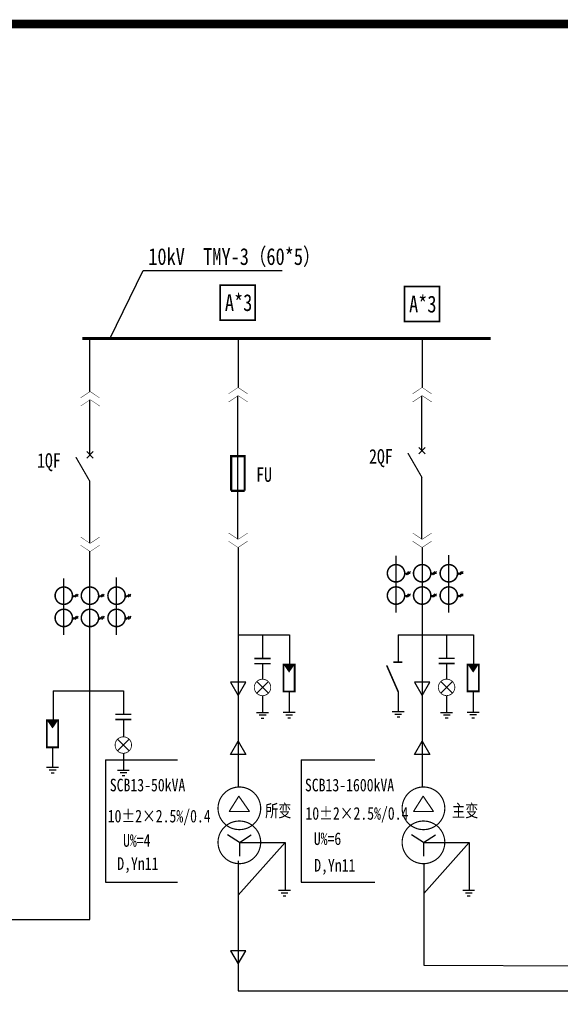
# Model space of a CAD drawing. Header units: millimetres. Extents: x 99955 to 321880, y 78800 to 170196.
# Tile 4 of 26: x 132834 to 139112, y 111994 to 123429. Entities that reach past the tile are written whole.
import ezdxf

# ---------------------------------------------------------------- set-up
doc = ezdxf.new("R2010")
doc.units = ezdxf.units.MM
doc.layers.add('A', color=3, linetype='Continuous', lineweight=13)
for name, color, linetype in [('EBL', 3, 'Continuous'), ('MID', 7, 'Continuous'), ('SD0', 3, 'Continuous')]:
    doc.layers.add(name, color=color, linetype=linetype)

# ---------------------------------------------------------------- blocks, each defined once
blk = doc.blocks.new('XTK')
at = {"lineweight": 0, "const_width": 1}
blk.add_lwpolyline([(26936.62432931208, 39358.98909710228), (27326.62432931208, 39358.98909710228), (27326.62432931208, 39071.98909710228), (26936.62432931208, 39071.98909710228)], close=True, dxfattribs=at)
blk = doc.blocks.new('2', base_point=(88.4860609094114, 50.5026296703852))
at = {"layer": 'A'}
for p, q in [((88.4860609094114, 50.5026296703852), (87.51152024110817, 48.27451777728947)), ((89.87719911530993, 48.27451777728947), (88.4860609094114, 50.5026296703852)), ((87.51152024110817, 48.27451777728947), (89.87719911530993, 48.27451777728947))]:
    blk.add_line(p, q, dxfattribs=at)

msp = doc.modelspace()

# ---------------------------------------------------------------- linework, layer by layer
for p, q in [((133878.9966192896, 119722.2732768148), (134268.2818634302, 120514.8975126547)), ((134268.2818634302, 120514.8975126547), (135881.8220929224, 120514.8975126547)), ((133829.9992171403, 114831.7629999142), (133829.9992171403, 113411.1112054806)), ((136104.0852063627, 114831.7629999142), (136104.0852063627, 113411.1112054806)), ((135915.5135575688, 113875.3489154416), (135370.6100077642, 113261.0344696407)), ((135384.8736015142, 113875.3489154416), (135915.5135575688, 113875.3489154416)), ((135915.5135575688, 113875.3489154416), (135915.5135575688, 113318.6397357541)), ((137522.8797050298, 113875.3489154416), (138053.5195585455, 113875.3489154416)), ((138053.5195585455, 113875.3489154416), (137528.1666190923, 113283.0704217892)), ((138053.5195585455, 113875.3489154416), (138053.5195585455, 113318.6397357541))]:
    msp.add_line(p, q)
at = {"color": 3}
for p, q in [((133650, 119109.4516428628), (133650, 119720)), ((135369.7923612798, 119730), (135369.7923612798, 119158.0277045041)), ((137507.7984647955, 119740), (137507.7984647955, 119158.0277045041)), ((135368.2843211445, 118421.8704398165), (135368.2843211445, 119061.8334005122)), ((137505.4835463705, 118421.8704398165), (137505.4835463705, 119061.8334005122)), ((133650, 118374.8451274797), (133650, 119014.8080881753)), ((135368.2843211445, 117395.2630774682), (135368.2843211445, 118421.8704398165)), ((133650, 117348.2377651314), (133650, 118065.6940680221)), ((137505.4835463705, 117395.2630774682), (137505.4835463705, 118112.719380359)), ((133650, 112980), (133650, 117253.5944253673)), ((135370.6100077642, 117299.0617039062), (135370.6100077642, 114517.7927997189)), ((137507.8092329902, 117299.0617039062), (137508.6159062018, 114517.7927997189)), ((137817.1768544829, 116545.2692378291), (137817.1768544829, 117210.5230127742)), ((137204.1573232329, 116545.2692378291), (137204.1573232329, 117200.8023096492)), ((137304.9019521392, 117000.002627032), (137369.6656240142, 117000.002627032)), ((137350.2242177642, 117019.2927881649), (137316.1863759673, 116980.7175928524)), ((137370.9166005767, 117019.2927881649), (137336.8736318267, 116980.7175928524)), ((137608.6380361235, 117000.002627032), (137673.4017079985, 117000.002627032)), ((137653.9500478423, 117019.2927881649), (137619.9224599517, 116980.7175928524)), ((137674.6578115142, 117019.2927881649), (137640.6199697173, 116980.7175928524)), ((137917.9214833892, 117000.002627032), (137982.6902822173, 117000.002627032)), ((137963.2334951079, 117019.2927881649), (137929.2059072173, 116980.7175928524)), ((137983.9361318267, 117019.2927881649), (137949.9034169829, 116980.7175928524)), ((133346.2613525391, 116285.2640473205), (133346.2613525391, 116940.7971191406)), ((133959.2808837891, 116285.2640473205), (133959.2808837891, 116950.5178222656)), ((133492.3282470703, 116759.2875976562), (133458.2904052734, 116720.7124023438)), ((133513.0206298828, 116759.2875976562), (133478.9776611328, 116720.7124023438)), ((133796.0540771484, 116759.2875976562), (133762.0264892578, 116720.7124023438)), ((133816.7618408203, 116759.2875976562), (133782.7239990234, 116720.7124023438)), ((134105.3375244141, 116759.2875976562), (134071.3099365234, 116720.7124023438)), ((134126.0401611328, 116759.2875976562), (134092.0074462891, 116720.7124023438)), ((137350.2242177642, 116760.7972940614), (137316.1863759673, 116722.2220987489)), ((137370.9166005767, 116760.7972940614), (137336.8736318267, 116722.2220987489)), ((137653.9500478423, 116760.7972940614), (137619.9224599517, 116722.2220987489)), ((137674.6578115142, 116760.7972940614), (137640.6199697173, 116722.2220987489)), ((137963.2334951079, 116760.7972940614), (137929.2059072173, 116722.2220987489)), ((137983.9361318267, 116760.7972940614), (137949.9034169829, 116722.2220987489)), ((133447.0059814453, 116739.9974365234), (133511.7696533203, 116739.9974365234)), ((133750.7420654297, 116739.9974365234), (133815.5057373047, 116739.9974365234)), ((134060.0255126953, 116739.9974365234), (134124.7943115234, 116739.9974365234)), ((137304.9019521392, 116741.5071329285), (137369.6656240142, 116741.5071329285)), ((137608.6380361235, 116741.5071329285), (137673.4017079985, 116741.5071329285)), ((137917.9214833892, 116741.5071329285), (137982.6902822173, 116741.5071329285)), ((133447.0059814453, 116481.5019424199), (133511.7696533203, 116481.5019424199)), ((133492.3282470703, 116500.7921035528), (133458.2904052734, 116462.2169082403)), ((133513.0206298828, 116500.7921035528), (133478.9776611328, 116462.2169082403)), ((133750.7420654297, 116481.5019424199), (133815.5057373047, 116481.5019424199)), ((133796.0540771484, 116500.7921035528), (133762.0264892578, 116462.2169082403)), ((133816.7618408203, 116500.7921035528), (133782.7239990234, 116462.2169082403)), ((134060.0255126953, 116481.5019424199), (134124.7943115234, 116481.5019424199)), ((134105.3375244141, 116500.7921035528), (134071.3099365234, 116462.2169082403)), ((134126.0401611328, 116500.7921035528), (134092.0074462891, 116462.2169082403)), ((135370.6100077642, 116283.4602899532), (135968.1535233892, 116283.4602899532)), ((135654.0743241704, 116283.4602899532), (135654.0743241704, 116011.1475067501)), ((135968.1535233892, 116283.4602899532), (135968.1535233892, 115940.8101190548)), ((137229.1631179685, 116284.0802439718), (138105.6471316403, 116284.0802439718)), ((137229.1631179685, 116284.0802439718), (137229.1631179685, 115968.0061985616)), ((137791.5679324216, 116284.0802439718), (137791.5679324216, 116011.7674607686)), ((138105.6471316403, 116284.0802439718), (138105.6471316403, 115941.4300730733)), ((135654.0743241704, 115950.7679950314), (135654.0743241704, 115855.0153778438)), ((137791.5679324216, 115951.3879490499), (137791.5679324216, 115855.6353318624)), ((135654.0743241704, 115855.0153778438), (135654.0743241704, 115770.0600213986)), ((137791.5679324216, 115855.6353318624), (137791.5679324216, 115770.6799754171)), ((135586.5492753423, 115742.0940301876), (135721.5992704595, 115607.0386005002)), ((135586.5492753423, 115607.0386005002), (135721.5992704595, 115742.0940301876)), ((137724.0428835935, 115742.7139842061), (137859.0928787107, 115607.6585545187)), ((137724.0428835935, 115607.6585545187), (137859.0928787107, 115742.7139842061)), ((133221.2279593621, 115633.8858311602), (134037.6704300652, 115633.8858311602)), ((133221.2279593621, 115633.8858311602), (133221.2279593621, 115291.9277989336)), ((134037.6704300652, 115633.8858311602), (134037.6704300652, 115361.5784825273)), ((135962.4960331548, 115628.0662347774), (135962.4960331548, 115387.6709393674)), ((137229.1631179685, 115625.4813816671), (137229.1631179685, 115395.2510911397)), ((138099.989641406, 115628.686188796), (138099.989641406, 115388.2908933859)), ((135654.0743241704, 115579.0726092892), (135654.0743241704, 115384.5151971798)), ((137791.5679324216, 115579.6925633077), (137791.5679324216, 115385.1351511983)), ((135585.0068827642, 115384.5151971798), (135723.1417655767, 115384.5151971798)), ((135893.4339237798, 115387.6709393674), (136031.5634745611, 115387.6709393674)), ((137160.0956765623, 115395.2510911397), (137298.2305593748, 115395.2510911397)), ((137722.5004910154, 115385.1351511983), (137860.6353738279, 115385.1351511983)), ((138030.927532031, 115388.2908933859), (138169.0570828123, 115388.2908933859)), ((134037.6704300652, 115301.1934849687), (134037.6704300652, 115185.7377305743)), ((135616.1940360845, 115354.4235199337), (135694.4236503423, 115354.4235199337)), ((135638.6659843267, 115319.2738983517), (135671.0467948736, 115319.2738983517)), ((135924.6156425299, 115357.5847479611), (136002.8562284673, 115357.5847479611)), ((135947.0985624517, 115322.4296918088), (135979.468503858, 115322.4296918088)), ((137191.2828298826, 115365.1648997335), (137269.523313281, 115365.1648997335)), ((137216.3055398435, 115331.0344651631), (137248.6754812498, 115331.0344651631)), ((137753.6876443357, 115355.0434739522), (137831.9172585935, 115355.0434739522)), ((137776.1595925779, 115319.8938523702), (137808.5404031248, 115319.8938523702)), ((138062.109250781, 115358.2047019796), (138140.3498367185, 115358.2047019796)), ((138084.5921707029, 115323.0496458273), (138116.9621121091, 115323.0496458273)), ((134037.6704300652, 115185.7377305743), (134037.6704300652, 115100.7878086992)), ((133970.1454837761, 115072.8163316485), (134105.1954788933, 114937.7663878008)), ((133970.1454837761, 114937.7663878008), (134105.1954788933, 115072.8163316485)), ((133215.5813382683, 114979.1894004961), (133215.5813382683, 114748.4086290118)), ((134037.6704300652, 114909.7949107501), (134037.6704300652, 114715.2374986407)), ((133146.513896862, 114748.4086290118), (133284.6488822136, 114748.4086290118)), ((133177.7011527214, 114718.3115171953), (133255.9306644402, 114718.3115171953)), ((133968.6029886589, 114715.2374986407), (134106.7378714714, 114715.2374986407)), ((133200.1732035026, 114683.1673814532), (133232.5540140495, 114683.1673814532)), ((133999.7902445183, 114685.1458726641), (134078.019756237, 114685.1458726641)), ((134022.2731644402, 114650.0016856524), (134054.6430033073, 114650.0016856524)), ((135369.9984879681, 113660.0700374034), (135369.9984879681, 112479.9989606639)), ((137528.1666190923, 113629.1489349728), (137528.1666190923, 112449.0778582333)), ((131578.6446480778, 112980), (133650, 112980)), ((135370, 112470), (135370, 112150)), ((137528.1666190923, 112449.0778582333), (139620.4975438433, 112439.0781343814)), ((135370, 112150), (153518.7465075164, 112150))]:
    msp.add_line(p, q, dxfattribs=at)
at = {"color": 0}
for p, q in [((135384.8736015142, 113875.3489154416), (135246.0986698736, 113961.25111759)), ((135384.8736015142, 113875.3489154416), (135523.6486356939, 113961.2510663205)), ((137522.8797050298, 113875.3489154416), (137384.1046708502, 113961.2510663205)), ((137522.8797050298, 113875.348864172), (137661.6546366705, 113961.2510150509)), ((135384.8736015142, 113875.3489154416), (135384.8736015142, 113714.3539227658)), ((137522.8797050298, 113875.3489154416), (137522.8797050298, 113714.3538714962))]:
    msp.add_line(p, q, dxfattribs=at)
at = {"const_width": 20.33822248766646}
for points in [[(135162.9811212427, 120347.3195121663), (135569.7443536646, 120347.3195121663), (135569.7443536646, 119940.5562797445), (135162.9811212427, 119940.5562797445)], [(137301.810203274, 120330.1889262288), (137708.5734356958, 120330.1889262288), (137708.5734356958, 119923.425693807), (137301.810203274, 119923.425693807)]]:
    msp.add_lwpolyline(points, close=True, dxfattribs=at)
at = {"color": 3}
for points, const_width in [([(135446.8960765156, 117957.7339385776), (135446.8960765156, 118360), (135289.6725657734, 118360), (135289.6725657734, 117957.7339385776)], 25.03000195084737), ([(135289.6725657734, 117957.7339385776), (135446.8960765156, 117957.7339385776)], 25.03000195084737), ([(135560.403660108, 116011.1475067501), (135747.7447831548, 116011.1475067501)], 18.18979797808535), ([(135560.403660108, 115950.7679950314), (135747.7447831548, 115950.7679950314)], 18.18979797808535), ([(137172.8714285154, 115968.0061985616), (137276.9631374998, 115968.0061985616)], 18.18979797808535), ([(137697.8972683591, 116011.7674607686), (137885.238391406, 116011.7674607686)], 18.18979797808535), ([(137697.8972683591, 115951.3879490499), (137885.238391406, 115951.3879490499)], 18.18979797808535), ([(137229.1631179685, 115625.4813816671), (137095.8408035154, 115930.2240403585)], 18.18979797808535), ([(133943.9999710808, 115361.5784825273), (134131.3409915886, 115361.5784825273)], 18.18979797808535), ([(133943.9999710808, 115301.1934849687), (134131.3409915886, 115301.1934849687)], 18.18979797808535)]:
    msp.add_lwpolyline(points, dxfattribs=dict(at, const_width=const_width))
for points, const_width in [([(137103.4075673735, 117000.0051905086, 1), (137304.9019521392, 117000.0051905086, 1)], 17.52100136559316), ([(137103.4075673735, 117000.0051905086, 1), (137304.9019521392, 117000.0051905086, 1)], 8.76050068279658), ([(137407.1539052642, 117000.0051905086, 1), (137608.6380361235, 117000.0051905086, 1)], 17.52100136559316), ([(137407.1539052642, 117000.0051905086, 1), (137608.6380361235, 117000.0051905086, 1)], 8.76050068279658), ([(137716.4270986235, 117000.0051905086, 1), (137917.9214833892, 117000.0051905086, 1)], 17.52100136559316), ([(137716.4270986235, 117000.0051905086, 1), (137917.9214833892, 117000.0051905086, 1)], 8.76050068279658), ([(133245.5115966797, 116740, 1), (133447.0059814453, 116740, 1)], 17.52100136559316), ([(133245.5115966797, 116740, 1), (133447.0059814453, 116740, 1)], 8.76050068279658), ([(133549.2579345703, 116740, 1), (133750.7420654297, 116740, 1)], 17.52100136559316), ([(133549.2579345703, 116740, 1), (133750.7420654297, 116740, 1)], 8.76050068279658), ([(133858.5311279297, 116740, 1), (134060.0255126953, 116740, 1)], 17.52100136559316), ([(133858.5311279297, 116740, 1), (134060.0255126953, 116740, 1)], 8.76050068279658), ([(137103.4075673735, 116741.5122598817, 1), (137304.9019521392, 116741.5122598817, 1)], 17.52100136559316), ([(137103.4075673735, 116741.5122598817, 1), (137304.9019521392, 116741.5122598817, 1)], 8.76050068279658), ([(137407.1539052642, 116741.5122598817, 1), (137608.6380361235, 116741.5122598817, 1)], 17.52100136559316), ([(137407.1539052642, 116741.5122598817, 1), (137608.6380361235, 116741.5122598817, 1)], 8.76050068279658), ([(137716.4270986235, 116741.5122598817, 1), (137917.9214833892, 116741.5122598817, 1)], 17.52100136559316), ([(137716.4270986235, 116741.5122598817, 1), (137917.9214833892, 116741.5122598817, 1)], 8.76050068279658), ([(133245.5115966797, 116481.5070693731, 1), (133447.0059814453, 116481.5070693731, 1)], 17.52100136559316), ([(133245.5115966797, 116481.5070693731, 1), (133447.0059814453, 116481.5070693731, 1)], 8.76050068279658), ([(133549.2579345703, 116481.5070693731, 1), (133750.7420654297, 116481.5070693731, 1)], 17.52100136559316), ([(133549.2579345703, 116481.5070693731, 1), (133750.7420654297, 116481.5070693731, 1)], 8.76050068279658), ([(133858.5311279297, 116481.5070693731, 1), (134060.0255126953, 116481.5070693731, 1)], 17.52100136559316), ([(133858.5311279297, 116481.5070693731, 1), (134060.0255126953, 116481.5070693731, 1)], 8.76050068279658), ([(135586.5492753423, 115607.0386005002, 0.9999999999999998), (135721.5992704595, 115742.0940301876, 0.9999999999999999)], 9.094898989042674), ([(137724.0428835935, 115607.6585545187, 0.9999999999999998), (137859.0928787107, 115742.7139842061, 0.9999999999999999)], 9.094898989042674), ([(133970.1454837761, 114937.7663878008, 0.9999999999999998), (134105.1954788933, 115072.8163316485, 0.9999999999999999)], 9.094898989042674)]:
    msp.add_lwpolyline(points, format="xyb", close=True, dxfattribs=dict(at, const_width=const_width))
at = {"color": 3, "const_width": 20.8494414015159}
for points in [[(135897.3474296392, 115940.8101190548), (136027.6555058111, 115940.8101190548), (136027.6555058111, 115628.0662347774), (135897.3474296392, 115628.0662347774)], [(138034.8410378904, 115941.4300730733), (138165.1491140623, 115941.4300730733), (138165.1491140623, 115628.686188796), (138034.8410378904, 115628.686188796)], [(133150.421865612, 115291.9277989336), (133280.7354788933, 115291.9277989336), (133280.7354788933, 114979.1894004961), (133150.421865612, 114979.1894004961)]]:
    msp.add_lwpolyline(points, close=True, dxfattribs=at)
for points in [[(135370.6100077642, 115581.9667743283), (135458.7048026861, 115734.5506927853), (135282.5205448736, 115734.5506927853)], [(137508.1036160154, 115582.5867283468), (137596.1984109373, 115735.1706468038), (137420.0141531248, 115735.1706468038)], [(135370.6100077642, 115048.4490594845), (135458.7048026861, 114895.8706268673), (135282.5205448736, 114895.8706268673)], [(137508.6159062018, 115048.4490594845), (137596.716238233, 114895.8706268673), (137420.5211112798, 114895.8706268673)], [(135370.6100077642, 112463.8131032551), (135458.7048026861, 112616.3970217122), (135282.5205448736, 112616.3970217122)]]:
    msp.add_lwpolyline(points, close=True)
at = {"color": 0}
for points in [[(133829.9992171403, 114831.7629999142), (134666.7443196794, 114831.7629999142)], [(136104.0852063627, 114831.7629999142), (136958.4328821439, 114831.7629999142)], [(133829.9992171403, 113411.1112054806), (134666.7443196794, 113411.1112054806)], [(136104.0852063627, 113411.1112054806), (136958.4328821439, 113411.1112054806)]]:
    msp.add_lwpolyline(points, dxfattribs=at)
at = {"color": 3}
for points in [[(135897.3474296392, 115940.8101190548), (136027.6555058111, 115940.8101190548), (135962.4960331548, 115845.6406927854)], [(138034.8410378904, 115941.4300730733), (138165.1491140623, 115941.4300730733), (138099.989641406, 115846.2606468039)], [(133150.421865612, 115291.9277989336), (133280.7354788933, 115291.9277989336), (133215.5813382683, 115196.7638585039)]]:
    msp.add_solid(points, dxfattribs=at)
at = {"layer": 'EBL', "color": 3, "const_width": 14.32376291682}
for points in [[(133486.204793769, 118349.384047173), (133651.2209070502, 118063.5794817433)], [(137341.6883401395, 118396.4093595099), (137506.7044534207, 118110.6047940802)]]:
    msp.add_lwpolyline(points, dxfattribs=at)
at = {"layer": 'MID', "color": 0}
for p, q in [((135840.0528056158, 113318.6397357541), (135978.1876884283, 113318.6397357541)), ((137978.053269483, 113318.6397357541), (138116.1882548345, 113318.6397357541)), ((135871.2399589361, 113288.5481097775), (135949.4694706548, 113288.5481097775)), ((135893.722878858, 113253.3984881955), (135926.0928202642, 113253.3984881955)), ((138009.2405253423, 113288.5481097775), (138087.4700370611, 113288.5481097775)), ((138031.7234452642, 113253.3984881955), (138064.0933866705, 113253.3984881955))]:
    msp.add_line(p, q, dxfattribs=at)
for points, const_width in [([(133560.004158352, 119727.5220463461), (138303.2173517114, 119727.5220463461)], 35.04200273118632), ([(135259.6519739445, 119083.7048285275), (135370.5992395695, 119158.0277045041)], 4.905880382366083), ([(135481.5567591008, 119083.7048285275), (135370.5992395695, 119158.0277045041)], 4.905880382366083), ([(137396.8511991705, 119083.7048285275), (137507.7984647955, 119158.0277045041)], 4.905880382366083), ([(137618.7559843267, 119083.7048285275), (137507.7984647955, 119158.0277045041)], 4.905880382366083), ([(133541.3676528, 119036.6795161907), (133652.314918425, 119111.0023921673)], 4.905880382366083), ([(133763.2724379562, 119036.6795161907), (133652.314918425, 119111.0023921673)], 4.905880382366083), ([(135259.6519739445, 118989.06127384), (135370.5992395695, 119063.3841498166)], 4.905880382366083), ([(135481.5567591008, 118989.06127384), (135370.5992395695, 119063.3841498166)], 4.905880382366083), ([(137396.8511991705, 118989.06127384), (137507.7984647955, 119063.3841498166)], 4.905880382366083), ([(137618.7559843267, 118989.06127384), (137507.7984647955, 119063.3841498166)], 4.905880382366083), ([(133541.3676528, 118942.0359615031), (133652.314918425, 119016.3588374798)], 4.905880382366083), ([(133763.2724379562, 118942.0359615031), (133652.314918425, 119016.3588374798)], 4.905880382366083), ([(135259.652488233, 117468.0281345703), (135370.6100077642, 117393.7052585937)], 4.905880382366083), ([(135481.5572733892, 117468.0281345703), (135370.6100077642, 117393.7052585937)], 4.905880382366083), ([(137396.8517134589, 117468.0281345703), (137507.8092329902, 117393.7052585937)], 4.905880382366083), ([(137618.7564986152, 117468.0281345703), (137507.8092329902, 117393.7052585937)], 4.905880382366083), ([(133541.3681670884, 117421.0028222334), (133652.3256866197, 117346.6799462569)], 4.905880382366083), ([(133541.3681670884, 117326.3695214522), (133652.3256866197, 117252.0363915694)], 4.905880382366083), ([(133763.2729522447, 117421.0028222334), (133652.3256866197, 117346.6799462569)], 4.905880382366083), ([(133763.2729522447, 117326.3695214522), (133652.3256866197, 117252.0363915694)], 4.905880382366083), ([(135259.652488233, 117373.394833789), (135370.6100077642, 117299.0617039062)], 4.905880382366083), ([(135481.5572733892, 117373.394833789), (135370.6100077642, 117299.0617039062)], 4.905880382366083), ([(137396.8517134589, 117373.394833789), (137507.8092329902, 117299.0617039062)], 4.905880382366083), ([(137618.7564986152, 117373.394833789), (137507.8092329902, 117299.0617039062)], 4.905880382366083)]:
    msp.add_lwpolyline(points, dxfattribs=dict(at, const_width=const_width))
at = {"layer": 'MID', "color": 0, "const_width": 13.59610324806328}
for points in [[(135137.2293583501, 114270.557277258, 1), (135632.5179472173, 114270.557277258, 0.9999999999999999)], [(137275.2353593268, 114270.557277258, 1), (137770.5239481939, 114270.557277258, 0.9999999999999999)], [(135137.2293583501, 113875.3489154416, 1), (135632.5179472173, 113875.3489154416, 0.9999999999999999)], [(137275.2353593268, 113875.3489154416, 1), (137770.5239481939, 113875.3489154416, 0.9999999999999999)]]:
    msp.add_lwpolyline(points, format="xyb", close=True, dxfattribs=at)
at = {"layer": 'SD0', "color": 3, "linetype": 'Continuous'}
for p, q in [((133613.640340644, 118338.4867083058), (133688.7963465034, 118413.6401506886)), ((133688.7963465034, 118338.4867083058), (133613.640340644, 118413.6401506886)), ((137469.1238870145, 118385.5120206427), (137544.2798928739, 118460.6654630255)), ((137544.2798928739, 118385.5120206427), (137469.1238870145, 118460.6654630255))]:
    msp.add_line(p, q, dxfattribs=at)

# ---------------------------------------------------------------- block references
at = {"xscale": 100, "yscale": 100, "zscale": 100}
msp.add_blockref('XTK', (-2569158.006514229, -3812519.971720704), dxfattribs=at)
at = {"layer": 'A', "color": 0, "xscale": 89.49845827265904, "yscale": 89.49845214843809, "zscale": 89.49846171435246, "rotation": 238.0265274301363}
for p in [(135502.489802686, 114232.2878021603), (137640.4903690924, 114232.2878021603)]:
    msp.add_blockref('2', p, dxfattribs=at)

# ---------------------------------------------------------------- texts
at = {"width": 0.8}
for s, height, p in [('10kV  TMY-3（60*5）', 195.246935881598, (134327.1462579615, 120580.7710160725)), ('A*3', 195.246935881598, (135216.7438897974, 120045.9506449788)), ('A*3', 195.246935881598, (137355.5728692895, 120028.8200590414)), ('1QF', 168, (133035.7346475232, 118226.413046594)), ('2QF', 168, (136891.2181938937, 118273.4383589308)), ('FU', 168, (135580.2691760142, 118062.7759770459)), ('10±2×2.5%/0.4', 146.4624663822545, (133856.169851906, 114107.0103436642)), ('所变', 146.4624663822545, (135684.487512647, 114169.6540716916)), ('10±2×2.5%%%/0.4', 146.4624663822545, (136152.2950745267, 114138.3848871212)), ('主变', 146.4624663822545, (137854.4656034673, 114169.6540716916)), ('U%%%=4', 146.4624663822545, (134034.1928401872, 113824.3658783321)), ('D,Yn11', 146.4624663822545, (133967.4091487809, 113556.0754462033)), ('D,Yn11', 146.4624663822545, (136254.2195178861, 113536.1869696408))]:
    msp.add_text(s, height=height, dxfattribs=at).set_placement(p)
at = {"color": 0, "width": 0.8}
msp.add_text('SCB13-50kVA', height=146.4624663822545, dxfattribs=at).set_placement((133880.4153157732, 114467.5510174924))
at = {"color": 4, "width": 0.8}
msp.add_text('SCB13-1600kVA', height=146.4624663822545, dxfattribs=at).set_placement((136146.2386048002, 114467.5510174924))
at = {"color": 1, "width": 0.8}
msp.add_text('U%%%=6', height=146.4624663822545, dxfattribs=at).set_placement((136249.0744153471, 113844.7721771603))

doc.saveas('drawing.dxf')
